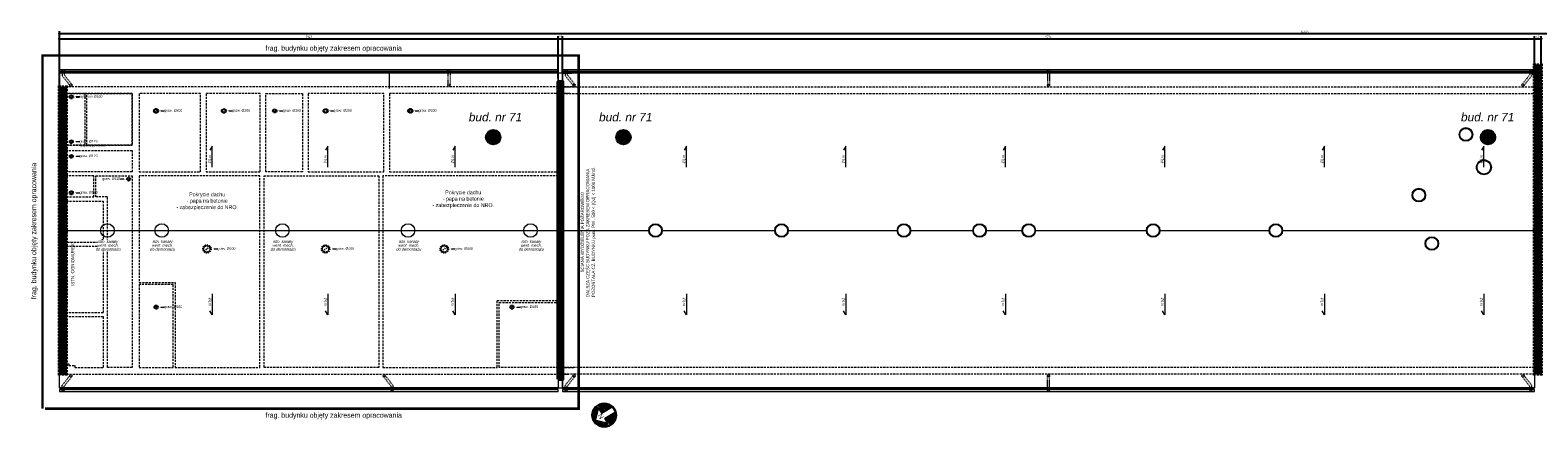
# Model space of a CAD drawing. Header units: centimetres. Extents: x -2715 to 149256, y -10686 to 32152.
# Tile 1 of 5: x 106161 to 115056, y -1052 to 1318. Entities that reach past the tile are written whole.
import ezdxf
from ezdxf import colors
from ezdxf.entities.mleader import LeaderData, LeaderLine
from ezdxf.math import Vec2, Vec3

# ---------------------------------------------------------------- set-up
doc = ezdxf.new("R2010")
doc.units = ezdxf.units.CM
doc.header["$MEASUREMENT"] = 0
doc.header["$PDMODE"] = 2
for name, pattern in [('Dash', [0.6, 0.3, -0.3]), ('Dash 1mm', [0.2, 0.1, -0.1]), ('DASHDOT2', [0.5, 0.25, -0.125, 0, -0.125]), ('HIDDENX2', [19.05, 12.7, -6.35])]:
    doc.linetypes.add(name, pattern=pattern)
for name, color, linetype, lineweight in [('0_ dimensions', 144, 'Continuous', 9), ('0_TXT', 7, 'Continuous', 15), ('1_ hatch', 8, 'Continuous', 9), ('1_ projection', 9, 'HIDDENX2', 5), ('1_ przerywana  S_CONSTRUCTION', 124, 'DASHDOT2', 25), ('1_ view 1', 7, 'Continuous', 15), ('1_ view 2', 9, 'Continuous', 13), ('1_ view 3', 8, 'Continuous', 9), ('AZ___txt', 7, 'Continuous', 25)]:
    doc.layers.add(name, color=color, linetype=linetype, lineweight=lineweight)
for name, color, linetype, lineweight, true_color in [('1_ hatch proj.', 7, 'Continuous', 9, 0x1a8cff), ('1_ wall STRUCT proj.', 7, 'Continuous', 50, 0x1a8cff), ('1_ wall STRUCT-DIV rozbiorka', 7, 'Continuous', 9, 0xff0a0a), ('3_ PPOŻ  opisy', 7, 'Continuous', 18, 0x940000)]:
    doc.layers.add(name, color=color, linetype=linetype, lineweight=lineweight, true_color=true_color)
doc.layers.add('3MS_view 1', color=7, linetype='Continuous')
doc.styles.add('Arial Narrow', font='ARIALN.TTF', dxfattribs={"height": 50})
doc.styles.get("Standard").update_dxf_attribs({"font": 'arial.ttf'})
doc.styles.add('TXT3', font='geniso.shx', dxfattribs={"width": 0.75})
doc.styles.add('TXT_D', font='arial.ttf')
doc.styles.add('Z_40', font='arial.ttf', dxfattribs={"height": 4})
doc.linetypes.add('FENCELINE12B', pattern='A,6,-1.333,[149,AAA.SHX,S=0.25,R=0,X=0,Y=0],-1.333,[149,AAA.SHX,S=0.25,R=0,X=0,Y=0],-1.333', length=9.999)
doc.linetypes.add('Rozbiö˘ka', pattern='A,7,[121,msgB.shx,S=1,R=0,X=0.5,Y=-1.826635],7', length=14)
doc.dimstyles.new('S-100_ txt4_cz.19 WYS 15', dxfattribs={"dimtxt": 15, "dimasz": 3, "dimexe": 15, "dimexo": 50, "dimgap": 3, "dimtad": 1, "dimtoh": 1, "dimdec": 1, "dimrnd": 0.5, "dimzin": 12, "dimdsep": 46, "dimtxsty": 'TXT3', "dimblk": 'zasieczka', "dimcen": 3, "dimclrd": 250, "dimclre": 250, "dimclrt": 7, "dimadec": 0, "dimazin": 0, "dimtfac": 1, "dimtdec": 1, "dimtmove": 2, "dimatfit": 3, "dimldrblk": 'zasieczka', "dimfxl": 1, "dimtfill": 1, "dimtolj": 1, "dimtzin": 0, "dimarcsym": 0})

# ---------------------------------------------------------------- blocks, each defined once
blk = doc.blocks.new('zasieczka')
for p, q in [((2.4, 0), (-2.4, 0)), ((0, -3.9), (0, 3.9))]:
    blk.add_line(p, q)
at = {"color": 7}
blk.add_line((-1.2, -1.9), (1.2, 1.9), dxfattribs=at)
blk = doc.blocks.new('*D5850')
at = {"layer": '1_ view 1', "color": 250, "lineweight": -2}
for p, q in [((106333.9, 1033.9), (106333.9, 1282.9)), ((106336.9, 1267.9), (109273.9, 1267.9)), ((109276.9, 1033.9), (109276.9, 1282.9))]:
    blk.add_line(p, q, dxfattribs=at)
at = {"layer": 'Defpoints', "color": 0}
for p in [(109276.9, 1267.9), (106333.9, 983.9), (109276.9, 983.9)]:
    blk.add_point(p, dxfattribs=at)
at = {"layer": '1_ view 1', "color": 250, "linetype": 'ByBlock', "lineweight": -2, "xscale": 3, "yscale": 3, "zscale": 3, "rotation": 180.0000000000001}
blk.add_blockref('zasieczka', (106333.9, 1267.9), dxfattribs=at)
at = {"layer": '1_ view 1', "color": 250, "linetype": 'ByBlock', "lineweight": -2, "xscale": 3, "yscale": 3, "zscale": 3}
blk.add_blockref('zasieczka', (109276.9, 1267.9), dxfattribs=at)
at = {"layer": '1_ view 1', "color": 7, "insert": (107805.4, 1278.4), "char_height": 15, "attachment_point": 5, "style": 'TXT3'}
blk.add_mtext('\\A1;2943', dxfattribs=at)
blk = doc.blocks.new('*D5851')
at = {"layer": '1_ view 1', "color": 250, "lineweight": -2}
for p, q in [((109276.9, 1033.9), (109276.9, 1282.9)), ((109279.9, 1267.9), (109298.9, 1267.9)), ((109301.9, 1063.9), (109301.9, 1282.9))]:
    blk.add_line(p, q, dxfattribs=at)
at = {"layer": 'Defpoints', "color": 0}
for p in [(109301.9, 1267.9), (109276.9, 983.9), (109301.9, 1013.9)]:
    blk.add_point(p, dxfattribs=at)
at = {"layer": '1_ view 1', "color": 250, "linetype": 'ByBlock', "lineweight": -2, "xscale": 3, "yscale": 3, "zscale": 3, "rotation": 180}
blk.add_blockref('zasieczka', (109276.9, 1267.9), dxfattribs=at)
at = {"layer": '1_ view 1', "color": 250, "linetype": 'ByBlock', "lineweight": -2, "xscale": 3, "yscale": 3, "zscale": 3}
blk.add_blockref('zasieczka', (109301.9, 1267.9), dxfattribs=at)
at = {"layer": '1_ view 1', "color": 7, "insert": (109289.4, 1278.4), "char_height": 15, "attachment_point": 5, "style": 'TXT3'}
blk.add_mtext('\\A1;25', dxfattribs=at)
blk = doc.blocks.new('*D5852')
at = {"layer": '1_ view 1', "color": 250, "lineweight": -2}
for p, q in [((109301.9, 1063.9), (109301.9, 1282.9)), ((109304.9, 1267.9), (115032.8, 1267.9)), ((115035.8, 1033.9), (115035.8, 1282.9))]:
    blk.add_line(p, q, dxfattribs=at)
at = {"layer": 'Defpoints', "color": 0}
for p in [(115035.8, 1267.9), (109301.9, 1013.9), (115035.8, 983.9)]:
    blk.add_point(p, dxfattribs=at)
at = {"layer": '1_ view 1', "color": 250, "linetype": 'ByBlock', "lineweight": -2, "xscale": 3, "yscale": 3, "zscale": 3}
for p, rotation in [((109301.9, 1267.9), 180), ((115035.8, 1267.9), 360)]:
    blk.add_blockref('zasieczka', p, dxfattribs=dict(at, rotation=rotation))
at = {"layer": '1_ view 1', "color": 7, "insert": (112168.9, 1278.4), "char_height": 15, "attachment_point": 5, "style": 'TXT3'}
blk.add_mtext('\\A1;5734', dxfattribs=at)
blk = doc.blocks.new('*D5853')
at = {"layer": '1_ view 1', "color": 250, "lineweight": -2}
for p, q in [((115035.8, 1033.9), (115035.8, 1282.9)), ((115038.8, 1267.9), (115072.8, 1267.9)), ((115075.8, 1033.9), (115075.8, 1282.9))]:
    blk.add_line(p, q, dxfattribs=at)
at = {"layer": 'Defpoints', "color": 0}
for p in [(115075.8, 1267.9), (115035.8, 983.9), (115075.8, 983.9)]:
    blk.add_point(p, dxfattribs=at)
at = {"layer": '1_ view 1', "color": 250, "linetype": 'ByBlock', "lineweight": -2, "xscale": 3, "yscale": 3, "zscale": 3, "rotation": 180}
blk.add_blockref('zasieczka', (115035.8, 1267.9), dxfattribs=at)
at = {"layer": '1_ view 1', "color": 250, "linetype": 'ByBlock', "lineweight": -2, "xscale": 3, "yscale": 3, "zscale": 3}
blk.add_blockref('zasieczka', (115075.8, 1267.9), dxfattribs=at)
at = {"layer": '1_ view 1', "color": 7, "insert": (115055.8, 1278.4), "char_height": 15, "attachment_point": 5, "style": 'TXT3'}
blk.add_mtext('\\A1;40', dxfattribs=at)
blk = doc.blocks.new('*D5859')
at = {"layer": '1_ view 1', "color": 250, "lineweight": -2}
for p, q in [((106333.9, -662.1), (106333.9, 1312.9)), ((106336.9, 1297.9), (121025.7, 1297.9)), ((121028.7, -662.1), (121028.7, 1312.9))]:
    blk.add_line(p, q, dxfattribs=at)
at = {"layer": 'Defpoints', "color": 0}
for p in [(121028.7, 1297.9), (106333.9, -712.1), (121028.7, -712.1)]:
    blk.add_point(p, dxfattribs=at)
at = {"layer": '1_ view 1', "color": 250, "linetype": 'ByBlock', "lineweight": -2, "xscale": 3, "yscale": 3, "zscale": 3, "rotation": 180}
blk.add_blockref('zasieczka', (106333.9, 1297.9), dxfattribs=at)
at = {"layer": '1_ view 1', "color": 250, "linetype": 'ByBlock', "lineweight": -2, "xscale": 3, "yscale": 3, "zscale": 3}
blk.add_blockref('zasieczka', (121028.7, 1297.9), dxfattribs=at)
at = {"layer": '1_ view 1', "color": 7, "insert": (113681.3, 1308.4), "char_height": 15, "attachment_point": 5, "style": 'TXT3'}
blk.add_mtext('\\A1;14695', dxfattribs=at)
blk = doc.blocks.new('strzałka1')
at = {"layer": 'AZ___txt', "lineweight": 9}
h = blk.add_hatch(dxfattribs=at)
h.set_pattern_fill('LINE', color=256, scale=0.4095, style=0)
h.set_pattern_definition([(360, (-1477.2123, -296.4574), (3e-14, 1.3001625), [])])
h.paths.add_polyline_path([(0, 17.1, 0.414214), (-17.1, 0), (0, 17.1, 0.414214)])
h.paths.add_polyline_path([(0, 17.1), (17.1, 0, 0.414214), (0, 17.1)])
h.paths.add_polyline_path([(17.1, 0), (6.1, 0), (6.1, -15.9, 0.309961), (17.1, 0)])
h.paths.add_polyline_path([(-6.1, 0), (-17.1, 0, 0.309961), (-6.1, -15.9), (-6.1, 0)])
at = {"layer": 'AZ___txt'}
for points in [[(-14.1, 1.2), (0, 15.3), (14.1, 1.2), (4.9, 1.2), (4.9, -15.9)], [(-14.1, 1.2), (-4.9, 1.2), (-4.9, -15.9)]]:
    blk.add_lwpolyline(points, dxfattribs=at)
at = {"layer": 'AZ___txt', "lineweight": 13}
blk.add_circle((0, 0), 18, dxfattribs=at)
at = {"layer": 'AZ___txt'}
blk.add_circle((0, 0), 17.1, dxfattribs=at)
at = {"layer": 'AZ___txt', "insert": (-2.5, 8.5), "char_height": 7, "width": 9.456, "attachment_point": 1, "style": 'Z_40'}
blk.add_mtext('N', dxfattribs=at)
blk = doc.blocks.new('SWAFDSF')
at = {"layer": '1_ view 3', "linetype": 'Continuous'}
h = blk.add_hatch(dxfattribs=at)
h.set_pattern_fill('ANSI31', color=256)
h.set_pattern_definition([(45, (-96215.54631, 579.06923), (-0.08838834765, 0.08838834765), [])])
h.paths.add_polyline_path([(0, 0), (0, -12.5), (2942.6, -12.5), (2942.6, 0)])
at = {"layer": '1_ view 2'}
blk.add_lwpolyline([(0, 0), (0, -12.5), (2942.6, -12.5), (2942.6, 0), (0, 0)], dxfattribs=at)
blk = doc.blocks.new('TGRFHG')
at = {"layer": '0_TXT', "linetype": 'Dash', "ltscale": 10}
for p, q in [((2291.8, 6.2), (2291.8, -22.9)), ((2304.3, 6.2), (2304.3, -18.4)), ((2291.8, -22.9), (2291.8, -80)), ((2304.3, -18.4), (2304.2, -80.9))]:
    blk.add_line(p, q, dxfattribs=at)
at = {"layer": '0_TXT'}
blk.add_circle((2298, 6.2), 6.25, dxfattribs=at)
at = {"layer": '0_TXT', "linetype": 'Dash', "ltscale": 10}
blk.add_circle((2298, -80), 6.25, dxfattribs=at)
blk = doc.blocks.new('GVFDRGHBGFH')
at = {"layer": '1_ view 3', "linetype": 'Continuous'}
h = blk.add_hatch(dxfattribs=at)
h.set_pattern_fill('ANSI31', color=256)
h.set_pattern_definition([(45, (-101949.40938, 579.06923), (-0.08838834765, 0.08838834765), [])])
h.paths.add_polyline_path([(-5733.9, 0), (-5733.9, -12.5), (0, -12.5), (0, 0)])
at = {"layer": '1_ view 2'}
blk.add_lwpolyline([(-5733.9, 0), (-5733.9, -12.5), (0, -12.5), (0, 0), (-5733.9, 0)], dxfattribs=at)
blk = doc.blocks.new('KOND')
at = {"linetype": 'ByBlock', "true_color": 0xfafafa}
h = blk.add_hatch(color=7, dxfattribs=at)
h.dxf.hatch_style = 1
h.paths.add_polyline_path([(1, 0, 1), (-1, 0, 1), (1, 0, 1)])
at = {"layer": '3MS_view 1'}
for radius in [1.1, 1]:
    blk.add_circle((0, 0), radius, dxfattribs=at)
at = {"color": 1, "insert": (-0.14, 0.59, 10.12), "char_height": 1.1, "width": 0.1414, "attachment_point": 1}
blk.add_mtext('{\\fArial|b0|i1|c238|p34;I}', dxfattribs=at)
blk = doc.blocks.new('hgfhgjgjj')
at = {"layer": '1_ przerywana  S_CONSTRUCTION', "color": 0, "linetype": 'Dash', "ltscale": 20}
blk.add_lwpolyline([(-15, -13.2), (15, 13.2)], dxfattribs=at)
for radius in [23, 20]:
    blk.add_circle((0, 0), radius, dxfattribs=at)
at = {"layer": '0_TXT', "color": 0}
ml = blk.add_multileader_mtext('Standard', dxfattribs=at)
ml.set_content('{\\fArial Narrow|b0|i0|c238|p34;\\H83.333333x;\\C0;graw. %%C400\\fArial|b0|i0|c238|p34;\\H0.012x; }', color=150)
ml.set_leader_properties()
ml.build(insert=Vec2(0, 0))
ml.multileader.update_dxf_attribs({"dogleg_length": 0.36, "arrow_head_size": 10})
ctx = ml.context
ctx.base_point, ctx.char_height, ctx.arrow_head_size, ctx.landing_gap_size, ctx.plane_origin = Vec3(61.9, 0), 0.18, 10, 0.09, Vec3(32.3, 0)
notes = []
notes.append((ctx, [(0, (1, 1, 0), (61.5, 0), (1, 0), 0.36, [(0, [(32.3, 0)], 0, [])])]))
ctx.mtext.insert, ctx.mtext.flow_direction = Vec3(62, 10), 5
for ctx, leaders in notes:
    for number, flags, end, landing, length, lines in leaders:
        leader = LeaderData()
        leader.index, (leader.has_last_leader_line, leader.has_dogleg_vector, leader.attachment_direction) = number, flags
        leader.last_leader_point, leader.dogleg_vector, leader.dogleg_length = Vec3(end), Vec3(landing), length
        for number, points, colour, breaks in lines:
            line = LeaderLine()
            line.index, line.vertices, line.color, line.breaks = number, Vec3.list(points), colors.encode_raw_color(colour), breaks
            leader.lines.append(line)
        ctx.leaders.append(leader)
blk = doc.blocks.new('frgfdhgfhgf')
at = {"layer": '1_ przerywana  S_CONSTRUCTION', "color": 0, "linetype": 'Dash', "ltscale": 20}
blk.add_lwpolyline([(-6, -5.3), (6, 5.3)], dxfattribs=at)
at = {"layer": '1_ przerywana  S_CONSTRUCTION', "color": 0, "linetype": 'Dash', "ltscale": 10}
for radius in [10.5, 8]:
    blk.add_circle((0, 0), radius, dxfattribs=at)
at = {"layer": '0_TXT', "color": 0}
ml = blk.add_multileader_mtext('Standard', dxfattribs=at)
ml.set_content('{\\fArial Narrow|b0|i0|c238|p34;\\H83.333333x;\\C0;graw. %%C160}', color=150)
ml.set_leader_properties()
ml.build(insert=Vec2(0, 0))
ml.multileader.update_dxf_attribs({"dogleg_length": 0.36, "arrow_head_size": 10})
ctx = ml.context
ctx.base_point, ctx.char_height, ctx.arrow_head_size, ctx.landing_gap_size, ctx.plane_origin = Vec3(48.3, 0), 0.18, 10, 0.09, Vec3(18.7, 0)
notes = []
notes.append((ctx, [(0, (1, 1, 0), (47.9, 0), (1, 0), 0.36, [(0, [(18.7, 0)], 0, [])])]))
ctx.mtext.insert, ctx.mtext.flow_direction = Vec3(48.4, 10), 5
for ctx, leaders in notes:
    for number, flags, end, landing, length, lines in leaders:
        leader = LeaderData()
        leader.index, (leader.has_last_leader_line, leader.has_dogleg_vector, leader.attachment_direction) = number, flags
        leader.last_leader_point, leader.dogleg_vector, leader.dogleg_length = Vec3(end), Vec3(landing), length
        for number, points, colour, breaks in lines:
            line = LeaderLine()
            line.index, line.vertices, line.color, line.breaks = number, Vec3.list(points), colors.encode_raw_color(colour), breaks
            leader.lines.append(line)
        ctx.leaders.append(leader)
blk = doc.blocks.new('gfdhgfhgfhjgjh')
at = {"layer": '1_ przerywana  S_CONSTRUCTION', "color": 0, "linetype": 'Dash', "ltscale": 20}
blk.add_lwpolyline([(-6, -5.3), (6, 5.3)], dxfattribs=at)
at = {"layer": '1_ przerywana  S_CONSTRUCTION', "color": 0, "linetype": 'Dash', "ltscale": 10}
for radius in [12.5, 10]:
    blk.add_circle((0, 0), radius, dxfattribs=at)
at = {"layer": '0_TXT', "color": 0}
ml = blk.add_multileader_mtext('Standard', dxfattribs=at)
ml.set_content('{\\fArial Narrow|b0|i0|c238|p34;\\H83.333333x;\\C0;graw. %%C200}', color=150)
ml.set_leader_properties()
ml.build(insert=Vec2(0, 0))
ml.multileader.update_dxf_attribs({"dogleg_length": 0.36, "arrow_head_size": 10})
ctx = ml.context
ctx.base_point, ctx.char_height, ctx.arrow_head_size, ctx.landing_gap_size, ctx.plane_origin = Vec3(48.3, 0), 0.18, 10, 0.09, Vec3(18.7, 0)
notes = []
notes.append((ctx, [(0, (1, 1, 0), (47.9, 0), (1, 0), 0.36, [(0, [(18.7, 0)], 0, [])])]))
ctx.mtext.insert, ctx.mtext.flow_direction = Vec3(48.4, 10), 5
for ctx, leaders in notes:
    for number, flags, end, landing, length, lines in leaders:
        leader = LeaderData()
        leader.index, (leader.has_last_leader_line, leader.has_dogleg_vector, leader.attachment_direction) = number, flags
        leader.last_leader_point, leader.dogleg_vector, leader.dogleg_length = Vec3(end), Vec3(landing), length
        for number, points, colour, breaks in lines:
            line = LeaderLine()
            line.index, line.vertices, line.color, line.breaks = number, Vec3.list(points), colors.encode_raw_color(colour), breaks
            leader.lines.append(line)
        ctx.leaders.append(leader)
blk = doc.blocks.new('vfgdgfdghfh')
at = {"layer": '1_ przerywana  S_CONSTRUCTION', "color": 0, "linetype": 'Dash', "ltscale": 20}
blk.add_lwpolyline([(-4.7, -4.1), (4.7, 4.1)], dxfattribs=at)
at = {"layer": '1_ przerywana  S_CONSTRUCTION', "color": 0, "linetype": 'Dash', "ltscale": 10}
for radius in [9.25, 6.25]:
    blk.add_circle((0, 0), radius, dxfattribs=at)
at = {"layer": '0_TXT', "color": 0}
ml = blk.add_multileader_mtext('Standard', dxfattribs=at)
ml.set_content('{\\fArial Narrow|b0|i0|c238|p34;\\H83.333333x;\\C0;graw. %%C125}', color=150)
ml.set_leader_properties()
ml.build(insert=Vec2(0, 0))
ml.multileader.update_dxf_attribs({"dogleg_length": 0.36, "arrow_head_size": 10})
ctx = ml.context
ctx.base_point, ctx.char_height, ctx.arrow_head_size, ctx.landing_gap_size, ctx.plane_origin = Vec3(48.3, 0), 0.18, 10, 0.09, Vec3(18.7, 0)
notes = []
notes.append((ctx, [(0, (1, 1, 0), (47.9, 0), (1, 0), 0.36, [(0, [(18.7, 0)], 0, [])])]))
ctx.mtext.insert, ctx.mtext.flow_direction = Vec3(48.4, 10), 5
for ctx, leaders in notes:
    for number, flags, end, landing, length, lines in leaders:
        leader = LeaderData()
        leader.index, (leader.has_last_leader_line, leader.has_dogleg_vector, leader.attachment_direction) = number, flags
        leader.last_leader_point, leader.dogleg_vector, leader.dogleg_length = Vec3(end), Vec3(landing), length
        for number, points, colour, breaks in lines:
            line = LeaderLine()
            line.index, line.vertices, line.color, line.breaks = number, Vec3.list(points), colors.encode_raw_color(colour), breaks
            leader.lines.append(line)
        ctx.leaders.append(leader)
blk = doc.blocks.new('bvnbvn')
at = {"layer": '1_ przerywana  S_CONSTRUCTION', "color": 0, "linetype": 'Dash', "ltscale": 20}
blk.add_lwpolyline([(-24.7, -24.1), (-15.3, -15.9)], dxfattribs=at)
at = {"layer": '1_ przerywana  S_CONSTRUCTION', "color": 0, "linetype": 'Dash', "ltscale": 10}
for radius in [9.25, 6.25]:
    blk.add_circle((-20, -20), radius, dxfattribs=at)
at = {"layer": '0_TXT', "color": 0}
ml = blk.add_multileader_mtext('Standard', dxfattribs=at)
ml.set_content('{\\fArial Narrow|b0|i0|c238|p34;\\H83.333333x;\\C0;graw. %%C125}', color=150)
ml.set_leader_properties()
ml.build(insert=Vec2(0, 0))
ml.multileader.update_dxf_attribs({"dogleg_length": 0.36, "arrow_head_size": 10})
ctx = ml.context
ctx.base_point, ctx.char_height, ctx.arrow_head_size, ctx.landing_gap_size, ctx.plane_origin = Vec3(-156.1, -20), 0.18, 10, 0.09, Vec3(-38.7, -20)
ctx.text_align_type = 2
notes = []
notes.append((ctx, [(0, (1, 1, 0), (-67.9, -20), (-1, 0), 0.36, [(0, [(-38.7, -20)], 0, [])])]))
ctx.mtext.insert, ctx.mtext.alignment, ctx.mtext.flow_direction = Vec3(-68.4, -10), 3, 5
for ctx, leaders in notes:
    for number, flags, end, landing, length, lines in leaders:
        leader = LeaderData()
        leader.index, (leader.has_last_leader_line, leader.has_dogleg_vector, leader.attachment_direction) = number, flags
        leader.last_leader_point, leader.dogleg_vector, leader.dogleg_length = Vec3(end), Vec3(landing), length
        for number, points, colour, breaks in lines:
            line = LeaderLine()
            line.index, line.vertices, line.color, line.breaks = number, Vec3.list(points), colors.encode_raw_color(colour), breaks
            leader.lines.append(line)
        ctx.leaders.append(leader)
blk = doc.blocks.new('hbgfhgfjg')
at = {"layer": '1_ przerywana  S_CONSTRUCTION', "color": 0, "linetype": 'Dash', "ltscale": 20}
blk.add_lwpolyline([(-4.7, -4.1), (4.7, 4.1)], dxfattribs=at)
at = {"layer": '1_ przerywana  S_CONSTRUCTION', "color": 0, "linetype": 'Dash', "ltscale": 10}
for radius in [9.25, 6.25]:
    blk.add_circle((0, 0), radius, dxfattribs=at)
at = {"layer": '0_TXT', "color": 0}
ml = blk.add_multileader_mtext('Standard', dxfattribs=at)
ml.set_content('{\\fArial Narrow|b0|i0|c238|p34;\\H83.333333x;\\C0;graw. %%C125\\Pwspomag. mech.}', color=150)
ml.set_leader_properties()
ml.build(insert=Vec2(0, 0))
ml.multileader.update_dxf_attribs({"dogleg_length": 0.36, "arrow_head_size": 10})
ctx = ml.context
ctx.base_point, ctx.char_height, ctx.arrow_head_size, ctx.landing_gap_size, ctx.plane_origin = Vec3(48.3, 0), 0.18, 10, 0.09, Vec3(18.7, 0)
notes = []
notes.append((ctx, [(0, (1, 1, 0), (47.9, 0), (1, 0), 0.36, [(0, [(18.7, 0)], 0, [])])]))
ctx.mtext.insert, ctx.mtext.flow_direction = Vec3(48.4, 10), 5
for ctx, leaders in notes:
    for number, flags, end, landing, length, lines in leaders:
        leader = LeaderData()
        leader.index, (leader.has_last_leader_line, leader.has_dogleg_vector, leader.attachment_direction) = number, flags
        leader.last_leader_point, leader.dogleg_vector, leader.dogleg_length = Vec3(end), Vec3(landing), length
        for number, points, colour, breaks in lines:
            line = LeaderLine()
            line.index, line.vertices, line.color, line.breaks = number, Vec3.list(points), colors.encode_raw_color(colour), breaks
            leader.lines.append(line)
        ctx.leaders.append(leader)

msp = doc.modelspace()

# ---------------------------------------------------------------- hatches: boundary and pattern name
at = {"layer": '1_ hatch'}
h = msp.add_hatch(dxfattribs=at)
h.set_pattern_fill('ANSI31', color=0, scale=10, angle=270)
h.set_pattern_definition([(45, (25584.372, 3022.0055), (-0.883883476, 0.883883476), [])])
h.paths.add_polyline_path([(115075.8, -712.1), (115035.8, -712.1), (115035.8, 1113.9), (115075.8, 1113.9)])
h = msp.add_hatch(dxfattribs=at)
h.set_pattern_fill('ANSI31', color=0, scale=10, angle=270)
h.set_pattern_definition([(45, (16882.5089, 2892.0055), (-0.883883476, 0.883883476), [])])
h.paths.add_polyline_path([(106373.94, -712.1), (106333.94, -712.1), (106333.94, 983.9), (106373.94, 983.9)])
at = {"layer": '1_ hatch proj.'}
h = msp.add_hatch(dxfattribs=at)
h.set_pattern_fill('ANSI31', color=0, scale=30)
h.set_pattern_definition([(45, (-75635.778, 1150.121), (-2.65165043, 2.65165043), [])])
h.paths.add_polyline_path([(109276.94, -742.1), (109276.94, 1013.9), (109301.94, 1013.9), (109301.94, -742.1)])

# ---------------------------------------------------------------- linework, layer by layer
at = {"color": 0, "linetype": 'Dash 1mm', "ltscale": 200, "const_width": 15}
msp.add_lwpolyline([(106233.94, -915), (106233.94, 1168.9), (109396.54, 1168.9), (109396.54, -915), (106249.16, -915)], dxfattribs=at)
at = {"layer": '0_ dimensions', "color": 0}
for points in [[(107235.41, 509.07), (107235.41, 633.5), (107221.61, 609.89)], [(107918.11, 509.07), (107918.11, 633.5), (107904.31, 609.89)], [(108667.68, 509.07), (108667.68, 633.5), (108653.88, 609.89)], [(110033.34, 509.07), (110033.34, 633.5), (110019.53, 609.89)], [(110974.16, 509.07), (110974.16, 633.5), (110960.36, 609.89)], [(111914.99, 509.07), (111914.99, 633.5), (111901.18, 609.89)], [(112855.81, 509.07), (112855.81, 633.5), (112842.01, 609.89)], [(113796.64, 509.07), (113796.64, 633.5), (113782.83, 609.89)], [(114737.46, 509.07), (114737.46, 633.5), (114723.66, 609.89)], [(107235.41, -237.26), (107235.41, -361.69), (107221.61, -338.08)], [(107918.11, -237.26), (107918.11, -361.69), (107904.31, -338.08)], [(108667.68, -237.26), (108667.68, -361.69), (108653.88, -338.08)], [(110033.34, -237.26), (110033.34, -361.69), (110019.53, -338.08)], [(110974.16, -237.26), (110974.16, -361.69), (110960.36, -338.08)], [(111914.99, -237.26), (111914.99, -361.69), (111901.18, -338.08)], [(112855.81, -237.26), (112855.81, -361.69), (112842.01, -338.08)], [(113796.64, -237.26), (113796.64, -361.69), (113782.83, -338.08)], [(114737.46, -237.26), (114737.46, -361.69), (114723.66, -338.08)]]:
    msp.add_lwpolyline(points, dxfattribs=at)
at = {"layer": '0_TXT', "color": 0, "linetype": 'Dash', "ltscale": 10}
for points in [[(106348.94, 1080.15), (106348.94, 1051.03), (106397.06, 990.07)], [(106361.44, 1080.15), (106361.44, 1055.5), (106407.71, 996.4)], [(109316.94, 1080.15), (109316.94, 1051.03), (109365.06, 990.07)], [(109329.44, 1080.15), (109329.44, 1055.5), (109375.71, 996.39)], [(112162.62, 1080.15), (112162.62, 993.95), (112162.62, 993.95)], [(112175.12, 1080.15), (112175.12, 993.95), (112175.12, 993.95)], [(115008.55, 1080.15), (115008.55, 1055.5), (114962.28, 996.4)], [(115021.05, 1080.15), (115021.05, 1051.03), (114972.93, 990.07)], [(106348.94, -808.35), (106348.94, -779.22), (106397.06, -718.26)], [(106361.44, -808.35), (106361.44, -783.69), (106407.71, -724.59)], [(108290.23, -808.35), (108290.23, -783.69), (108243.95, -724.59)], [(108302.73, -808.35), (108302.73, -779.22), (108254.61, -718.26)], [(109316.94, -808.35), (109316.94, -779.22), (109365.06, -718.26)], [(109329.44, -808.35), (109329.44, -783.69), (109375.71, -724.59)], [(112162.62, -808.35), (112162.62, -722.14), (112162.62, -722.14)], [(112175.12, -808.35), (112175.12, -722.14), (112175.12, -722.14)], [(115008.55, -808.35), (115008.55, -783.69), (114962.28, -724.59)], [(115021.05, -808.35), (115021.05, -779.22), (114972.93, -718.26)]]:
    msp.add_lwpolyline(points, dxfattribs=at)
at = {"layer": '0_TXT', "color": 0}
msp.add_lwpolyline([(106348.94, -802.1), (106361.44, -802.1)], dxfattribs=at)
for centre in [(106355.19, 1080.15), (109323.19, 1080.15), (112168.87, 1080.15), (115014.8, 1080.15), (106355.19, -808.35), (108296.48, -808.35), (109323.19, -808.35), (112168.87, -808.35), (115014.8, -808.35)]:
    msp.add_circle(centre, 6.25, dxfattribs=at)
at = {"layer": '0_TXT', "color": 0, "linetype": 'Dash', "ltscale": 10}
for centre in [(106401.96, 993.95), (109369.96, 993.95), (112168.87, 993.95), (114968.03, 993.95), (106401.96, -722.14), (108249.7, -722.14), (109369.96, -722.14), (112168.87, -722.14), (114968.03, -722.14)]:
    msp.add_circle(centre, 6.25, dxfattribs=at)
at = {"layer": '1_ projection', "color": 0}
for points in [[(115080.8, -717.1), (115030.8, -717.1), (115030.8, 1118.9), (115080.8, 1118.9)], [(106378.94, -717.1), (106328.94, -717.1), (106328.94, 988.9), (106378.94, 988.9)], [(106373.94, 638.9), (106761.94, 638.9), (106761.94, 943.9), (106373.94, 943.9)], [(106483.94, 638.9), (106373.94, 638.9), (106373.94, 943.9), (106483.94, 943.9)], [(106803.94, 482.9), (107165.94, 482.9), (107165.94, 943.9), (106803.94, 943.9)], [(107198.94, 482.9), (107517.94, 482.9), (107517.94, 943.9), (107198.94, 943.9)], [(107767.94, 482.9), (107550.94, 482.9), (107550.94, 943.9), (107767.94, 943.9)], [(107800.94, 482.9), (108247.94, 482.9), (108247.94, 943.9), (107800.94, 943.9)], [(108280.94, 482.9), (109301.94, 482.9), (109301.94, 943.9), (108280.94, 943.9)], [(109301.94, 943.9), (115035.8, 943.9), (115035.8, -672.1), (109301.94, -672.1)]]:
    msp.add_lwpolyline(points, close=True, dxfattribs=at)
for points in [[(109377.76, 983.9), (109301.94, 983.9), (109301.94, 1013.9), (109276.94, 1013.9), (109276.94, 983.9), (106373.94, 983.9)], [(109301.93, 983.9), (115075.8, 983.9), (115075.8, -712.1), (109301.94, -712.1), (109301.93, 983.9)], [(106761.94, 638.9), (106495.94, 638.9), (106495.94, 943.9), (106761.94, 943.9), (106761.94, 638.9)], [(109344.52, 943.9), (109301.94, 943.9)], [(106369.94, 482.9), (106369.94, 608.9), (106761.94, 608.9), (106761.94, 482.9), (106369.94, 482.9)], [(106369.94, 482.9), (106369.94, 608.9), (106761.94, 608.9), (106761.94, 482.9), (106369.94, 482.9)], [(106535.94, 333.9), (106535.94, 458.9), (106373.94, 458.9), (106373.94, 333.9), (106535.94, 333.9)], [(106761.94, -672.1), (106616.94, -672.1), (106616.94, 333.9), (106547.94, 333.9), (106547.94, 458.9), (106761.94, 458.9), (106761.94, -672.1)], [(106803.94, 458.9), (106803.94, -170.1), (107015.94, -170.1), (107015.94, -672.1), (107516.94, -672.1), (107516.94, 458.9), (106803.94, 458.9)], [(107540.94, -672.1), (107540.94, 458.9), (108217.94, 458.9), (108217.94, -672.1), (107540.94, -672.1)], [(108241.94, 458.9), (108241.94, -672.1), (108915.94, -672.1), (108915.94, -277.1), (109276.94, -277.1), (109276.94, 458.9), (108241.94, 458.9)], [(106591.94, 80.9), (106583.94, 80.9), (106583.94, 64.9), (106373.94, 64.9), (106373.94, 308.9), (106591.94, 308.9), (106591.94, 80.9)], [(106591.94, -349.1), (106373.94, -349.1), (106373.94, 42.9), (106583.94, 42.9), (106583.94, 25.9), (106591.94, 25.9), (106591.94, -349.1)], [(106803.94, -672.1), (107003.94, -672.1), (107003.94, -182.1), (106803.94, -182.1), (106803.94, -672.1)], [(108927.94, -672.1), (108927.94, -289.1), (109276.94, -289.1), (109276.94, -672.1), (108927.94, -672.1)], [(106373.94, -373.1), (106373.94, -650.1), (106388.94, -650.1), (106388.94, -660.1), (106423.94, -660.1), (106423.94, -672.1), (106592.94, -672.1), (106592.94, -373.1), (106373.94, -373.1)], [(109301.94, -672.1), (109316.94, -672.1), (109365.66, -672.1)], [(106373.94, -712.1), (106373.94, -712.1), (109276.94, -712.1), (109276.94, -742.1), (109301.94, -742.1), (109301.94, -712.1), (109333.18, -712.1)]]:
    msp.add_lwpolyline(points, dxfattribs=at)
at = {"layer": '1_ przerywana  S_CONSTRUCTION', "color": 0, "linetype": 'Dash', "ltscale": 20}
msp.add_lwpolyline([(106397.95, 919.18), (106409.93, 929.78)], dxfattribs=at)
at = {"layer": '1_ przerywana  S_CONSTRUCTION', "color": 0, "linetype": 'Dash', "ltscale": 10}
for radius in [10.5, 8]:
    msp.add_circle((106403.94, 924.48), radius, dxfattribs=at)
at = {"layer": '1_ view 1', "color": 0}
for points in [[(106333.94, 1068.9), (109276.94, 1068.9)], [(109356.59, 1068.9), (109301.94, 1068.9)], [(109301.94, 1068.9), (115035.8, 1068.9)], [(115075.8, -712.1), (115035.8, -712.1), (115035.8, 1113.9), (115075.8, 1113.9), (115075.8, -712.1)], [(106333.94, 1066.4), (109276.94, 1066.4)], [(109276.94, 983.9), (109276.94, 1063.9), (106333.94, 1063.9), (106333.94, 983.9), (106373.94, 983.9)], [(106373.94, -712.1), (106333.94, -712.1), (106333.94, 983.9), (106373.94, 983.9), (106373.94, -712.1)], [(109356.59, 1066.4), (109301.94, 1066.4)], [(109301.94, 1066.4), (115035.8, 1066.4)], [(109301.94, 983.9), (109301.94, 1063.9), (109356.59, 1063.9)], [(115035.8, 983.9), (115035.8, 1063.9), (109301.94, 1063.9), (109301.94, 983.9), (109341.94, 983.9)], [(106373.94, 135.9), (109276.94, 135.9)], [(109301.94, 135.9), (109810.31, 135.9)], [(109890.31, 135.9), (110553.47, 135.9)], [(110633.47, 135.9), (111275.95, 135.9)], [(111355.95, 135.9), (111722.46, 135.9)], [(111802.46, 135.9), (112012.14, 135.9)], [(112092.14, 135.9), (112746.22, 135.9)], [(112826.22, 135.9), (113469.82, 135.9)], [(113549.82, 135.9), (115035.8, 135.9)], [(109276.94, -712.1), (109276.94, -792.1), (106333.94, -792.1), (106333.94, -712.1), (106373.94, -712.1)], [(106333.94, -794.6), (109276.94, -794.6)], [(106333.94, -797.1), (109276.94, -797.1)], [(109301.94, -712.1), (109301.94, -792.1), (109348.68, -792.1)], [(115035.8, -712.1), (115035.8, -792.1), (109301.94, -792.1), (109301.94, -712.1), (109341.94, -712.1)], [(109348.68, -794.6), (109301.94, -794.6)], [(109301.94, -794.6), (115035.8, -794.6)], [(109348.68, -797.1), (109301.94, -797.1)], [(109301.94, -797.1), (115035.8, -797.1)]]:
    msp.add_lwpolyline(points, dxfattribs=at)
at = {"layer": '1_ view 1', "color": 0, "linetype": 'FENCELINE12B', "ltscale": 5}
msp.add_lwpolyline([(108279.94, 1068.9), (108279.94, 973.9)], dxfattribs=at)
at = {"layer": '1_ view 1', "color": 0, "linetype": 'FENCELINE12B', "ltscale": 2}
msp.add_lwpolyline([(109271.94, -702.1), (109271.94, -740.26)], dxfattribs=at)
at = {"layer": '1_ view 1', "color": 0}
for centre, radius in [((114631.48, 702.72), 40), ((114631.48, 702.72), 36), ((114737.46, 509.07), 44), ((114737.46, 509.07), 40), ((114353.96, 344.71), 40), ((114353.96, 344.71), 36), ((109850.31, 135.9), 40), ((109850.31, 135.9), 36), ((110593.47, 135.9), 40), ((110593.47, 135.9), 36), ((111315.95, 135.9), 40), ((111315.95, 135.9), 36), ((111762.46, 135.9), 40), ((111762.46, 135.9), 36), ((112052.14, 135.9), 40), ((112052.14, 135.9), 36), ((112786.22, 135.9), 40), ((112786.22, 135.9), 36), ((113509.82, 135.9), 40), ((113509.82, 135.9), 36), ((114430.39, 59.27), 40), ((114430.39, 59.27), 36)]:
    msp.add_circle(centre, radius, dxfattribs=at)
at = {"layer": '1_ wall STRUCT proj.', "color": 0}
msp.add_lwpolyline([(109276.94, -742.1), (109276.94, 1013.9), (109301.94, 1013.9), (109301.94, -742.1), (109276.94, -742.1)], dxfattribs=at)
at = {"layer": '1_ wall STRUCT-DIV rozbiorka', "color": 0, "linetype": 'Rozbiö˘ka'}
for points in [[(109301.94, 1063.9), (109276.94, 1063.9), (109276.94, 1013.9), (109301.94, 1013.9), (109301.94, 1063.9)], [(109301.94, -742.1), (109276.94, -742.1), (109276.94, -792.1), (109301.94, -792.1), (109301.94, -742.1)]]:
    msp.add_lwpolyline(points, dxfattribs=at)
at = {"layer": '1_ wall STRUCT-DIV rozbiorka', "color": 0, "linetype": 'Rozbiö˘ka', "lineweight": 9, "ltscale": 2.5}
for centre in [(106616.94, 135.9), (106937.26, 135.9), (107649.25, 135.9), (108390.47, 135.9), (109113.13, 135.9)]:
    msp.add_circle(centre, 40, dxfattribs=at)

# ---------------------------------------------------------------- block references
at = {"layer": '0_TXT', "color": 0, "xscale": -1, "rotation": 180}
msp.add_blockref('SWAFDSF', (106333.94, 1073.9), dxfattribs=at)
at = {"layer": '0_TXT', "color": 0}
for name, p in [('TGRFHG', (106333.94, 1073.9)), ('gfdhgfhgfhjgjh', (106903.94, 841.9)), ('gfdhgfhgfhjgjh', (107303.94, 841.9)), ('frgfdhgfhgf', (107603.94, 841.9)), ('gfdhgfhgfhjgjh', (107903.94, 841.9)), ('gfdhgfhgfhjgjh', (108403.94, 841.9)), ('hbgfhgfjg', (106403.94, 660.24)), ('vfgdgfdghfh', (106403.94, 573.9)), ('bvnbvn', (106761.94, 458.9)), ('frgfdhgfhgf', (106404.08, 358.88)), ('frgfdhgfhgf', (106903.94, -316.1)), ('frgfdhgfhgf', (109003.94, -316.1)), ('SWAFDSF', (106333.94, -802.1))]:
    msp.add_blockref(name, p, dxfattribs=at)
at = {"layer": '1_ view 1', "color": 0, "xscale": -1, "rotation": 180}
msp.add_blockref('GVFDRGHBGFH', (115035.8, 1073.9), dxfattribs=at)
at = {"layer": '1_ view 1', "color": 0, "linetype": 'Continuous', "xscale": 39.06250000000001, "yscale": 39.0625, "zscale": 39.0625}
for p in [(108893.16, 686.14), (109661.41, 686.14), (114761.48, 686.14)]:
    msp.add_blockref('KOND', p, dxfattribs=at)
at = {"layer": '1_ view 1', "color": 0}
for name, p in [('hgfhgjgjj', (107203.94, 26.9)), ('hgfhgjgjj', (107903.94, 26.9)), ('hgfhgjgjj', (108603.94, 26.9)), ('GVFDRGHBGFH', (115035.8, -802.1))]:
    msp.add_blockref(name, p, dxfattribs=at)
at = {"layer": 'AZ___txt', "color": 0, "xscale": 3.999999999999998, "yscale": 3.999999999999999, "zscale": 3.999999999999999, "rotation": 120.690913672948}
msp.add_blockref('strzałka1', (109547.62, -953.91), dxfattribs=at)

# ---------------------------------------------------------------- texts
at = {"color": 0, "char_height": 30, "width": 703.7282, "attachment_point": 1, "style": 'Arial Narrow'}
for insert in [(107549.28, 1227.09), (107549.28, -939.05)]:
    msp.add_mtext('frag. budynku objęty zakresem opracowania', dxfattribs=dict(at, insert=insert))
at = {"color": 0, "attachment_point": 1, "rotation": 90}
for s, insert, char_height, width, style in [('DALSZA CZĘŚC BUDYNKU POZA ZAKRESEM OPRACOWANIA', (109440.94, -256.95), 18.45, 765.1436, 'TXT_D'), ('frag. budynku objęty zakresem opracowania', (106167.07, -269.55), 30, 703.7282, 'Arial Narrow'), ('ISTN. OGNIOMUREK', (106402.8, -190.7), 18.45, 260.9052, 'TXT_D')]:
    msp.add_mtext(s, dxfattribs=dict(at, insert=insert, char_height=char_height, width=width, style=style))
at = {"layer": '0_TXT', "color": 0, "char_height": 50, "width": 339.1886, "attachment_point": 1}
for insert in [(108749.07, 829.99), (109517.31, 829.99), (114602.44, 829.99)]:
    msp.add_mtext('{\\fArial|b0|i1|c238|p34;bud. nr 71}', dxfattribs=dict(at, insert=insert))
at = {"layer": '0_TXT', "color": 0, "char_height": 20, "width": 73.7367, "line_spacing_factor": 0.814815, "style": 'TXT3'}
for insert, attachment_point, rotation in [((107210.71, 532.24), 9, 269.962714), ((107893.41, 532.24), 9, 269.962714), ((108642.98, 532.24), 9, 269.962714), ((110008.64, 532.24), 9, 269.962716), ((110949.46, 532.24), 9, 269.962716), ((111890.29, 532.24), 9, 269.962716), ((112831.11, 532.24), 9, 269.962716), ((113771.94, 532.24), 9, 269.962716), ((114712.76, 532.24), 9, 269.962716), ((107210.71, -260.43), 3, 90.037286), ((107893.41, -260.43), 3, 90.037286), ((108642.98, -260.43), 3, 90.037286), ((110008.64, -260.43), 3, 90.037286), ((110949.46, -260.43), 3, 90.037286), ((111890.29, -260.43), 3, 90.037286), ((112831.11, -260.43), 3, 90.037286), ((113771.94, -260.43), 3, 90.037286), ((114712.76, -260.43), 3, 90.037286)]:
    msp.add_mtext('{\\fSimSun|b0|i0|c134|p32;≈}1st ', dxfattribs=dict(at, insert=insert, attachment_point=attachment_point, rotation=rotation))
at = {"layer": '3_ PPOŻ  opisy', "color": 0, "char_height": 18.45, "width": 765.1436, "attachment_point": 1, "rotation": 90, "style": 'TXT_D'}
for s, insert in [('\\pxqc;POZOSTAŁA CZ. BUDYNKU pom. PM , 500 < (Qd) < 1000 MJ/m2', (109474.53, -256.95)), ('\\pxqc;ŚCIANA WYDZIELENIA POŻAROWEGO', (109409.76, -256.95))]:
    msp.add_mtext(s, dxfattribs=dict(at, insert=insert))
at = {"layer": '3_ PPOŻ  opisy', "color": 0, "char_height": 18.45, "width": 334.0478, "attachment_point": 1, "style": 'TXT_D'}
for insert in [(107038.27, 360.33), (108549.07, 372.37)]:
    msp.add_mtext('\\pxqc;{\\fArial Narrow|b0|i0|c238|p34;\\H1.230769x;Pokrycie dachu \\P- papa na betonie \\P- zabezpieczenie do NRO. }', dxfattribs=dict(at, insert=insert))

# ---------------------------------------------------------------- dimensions: what is measured, and where the dimension line sits
at = {"layer": '1_ view 1', "color": 0}
dim = msp.add_linear_dim(base=(121028.72, 1297.86), p1=(106333.94, -712.1), p2=(121028.72, -712.1), dimstyle='S-100_ txt4_cz.19 WYS 15', override={"dimtxsty": 'TXT3', "dimldrblk": 'zasieczka', "dimtfill": 0}, dxfattribs=at)
dim.commit()
dim.dimension.update_dxf_attribs({"geometry": '*D5859', "text_midpoint": (113681.33, 1308.36)})
dim = msp.add_aligned_dim(p1=(106333.94, 983.9), p2=(109276.94, 983.9), distance=283.95, dimstyle='S-100_ txt4_cz.19 WYS 15', override={"dimtfill": 0}, dxfattribs=at)
dim.commit()
dim.dimension.update_dxf_attribs({"geometry": '*D5850', "text_midpoint": (107805.44, 1278.36)})
for base, p1, p2, picture, middle in [((109301.94, 1267.86), (109276.94, 983.9), (109301.94, 1013.9), '*D5851', (109289.44, 1278.36)), ((115035.8, 1267.86), (109301.94, 1013.9), (115035.8, 983.9), '*D5852', (112168.87, 1278.36)), ((115075.8, 1267.86), (115035.8, 983.9), (115075.8, 983.9), '*D5853', (115055.8, 1278.36))]:
    dim = msp.add_linear_dim(base=base, p1=p1, p2=p2, angle=180, dimstyle='S-100_ txt4_cz.19 WYS 15', override={"dimtfill": 0}, dxfattribs=at)
    dim.commit()
    dim.dimension.update_dxf_attribs({"geometry": picture, "text_midpoint": middle})

# ---------------------------------------------------------------- leaders
at = {"layer": '0_TXT', "color": 0}
ml = msp.add_multileader_mtext('Standard', dxfattribs=at)
ml.set_content('{\\fArial Narrow|b0|i0|c238|p34;\\H83.333333x;\\C119;\\c3761700;wyw.kan.%%C160}', color=150)
ml.set_leader_properties()
ml.build(insert=Vec2(0, 0))
ml.multileader.update_dxf_attribs({"dogleg_length": 0.36, "arrow_head_size": 10})
ctx = ml.context
ctx.base_point, ctx.char_height, ctx.arrow_head_size, ctx.landing_gap_size, ctx.plane_origin = Vec3(106452.24, 924.48), 0.18, 10, 0.09, Vec3(106422.68, 924.48)
notes = []
notes.append((ctx, [(0, (1, 1, 0), (106451.88, 924.48), (1, 0), 0.36, [(0, [(106422.68, 924.48)], 0, [])])]))
ctx.mtext.insert, ctx.mtext.flow_direction = Vec3(106452.33, 934.46), 5
for ctx, leaders in notes:
    for number, flags, end, landing, length, lines in leaders:
        leader = LeaderData()
        leader.index, (leader.has_last_leader_line, leader.has_dogleg_vector, leader.attachment_direction) = number, flags
        leader.last_leader_point, leader.dogleg_vector, leader.dogleg_length = Vec3(end), Vec3(landing), length
        for number, points, colour, breaks in lines:
            line = LeaderLine()
            line.index, line.vertices, line.color, line.breaks = number, Vec3.list(points), colors.encode_raw_color(colour), breaks
            leader.lines.append(line)
        ctx.leaders.append(leader)

# ---------------------------------------------------------------- next in the draw order: texts
at = {"layer": '1_ wall STRUCT-DIV rozbiorka', "color": 0, "linetype": 'Rozbiö˘ka', "char_height": 17, "width": 123.5858, "attachment_point": 1, "line_spacing_factor": 0.8, "style": 'TXT_D', "bg_fill": 3, "box_fill_scale": 1, "bg_fill_color": 256, "bg_fill_transparency": 0}
for insert in [(106559.78, 79.3), (106880.1, 79.3), (107592.09, 79.3), (108333.31, 79.3), (109055.96, 79.3)]:
    msp.add_mtext('\\pxqc;{\\fArial Narrow|b0|i1|c238|p34;istn. kanały went. mech. \\Pdo demontażu}', dxfattribs=dict(at, insert=insert))

doc.saveas('drawing.dxf')
